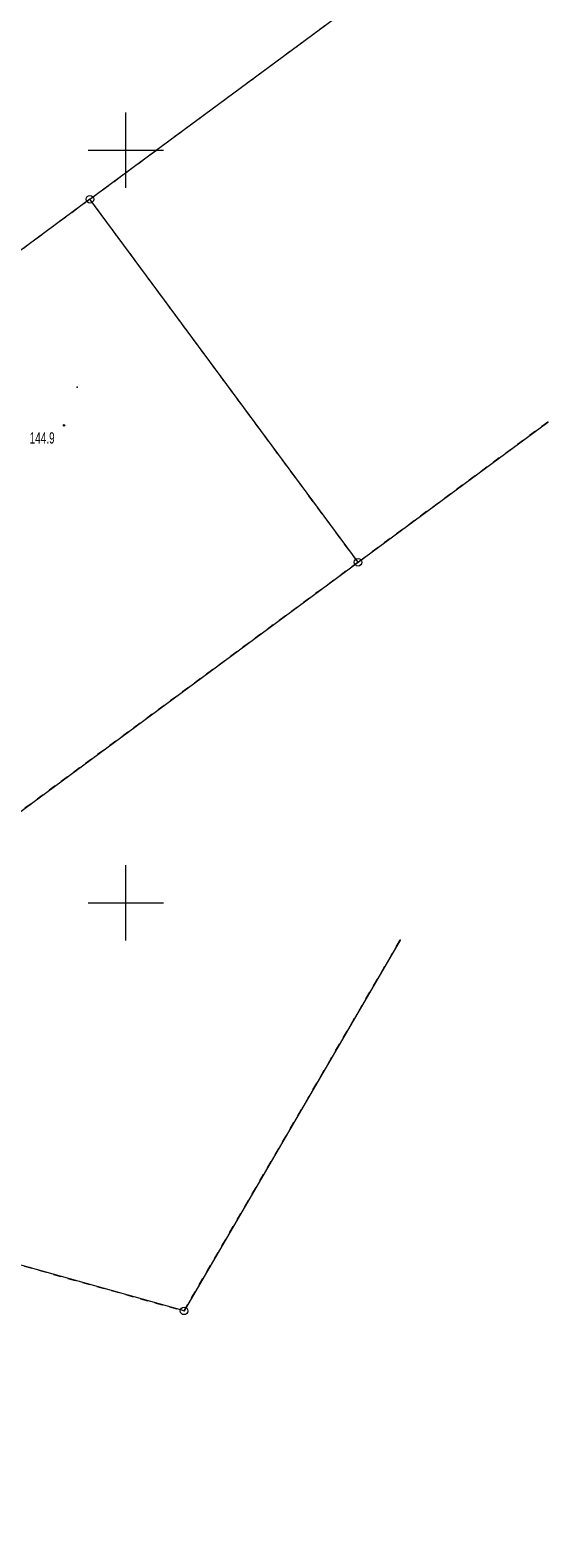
# Model space of a CAD drawing. Extents: x 6456700 to 6518119, y 5963420 to 5980059.
# Tile 110 of 256: x 6512162 to 6512197, y 5965557 to 5965657. Entities that reach past the tile are written whole.
import ezdxf
from ezdxf.enums import TextEntityAlignment as Align

# ---------------------------------------------------------------- set-up
doc = ezdxf.new("R2010")
doc.units = 0
doc.header["$MEASUREMENT"] = 0
doc.linetypes.add('L_0_03', pattern=[1, 0.5, -0.5])
doc.layers.get('0').update_dxf_attribs({"color": 2, "linetype": 'CONTINUOUS', "lineweight": 5})
for name, color, linetype, lineweight in [('202_punkt_graniczny', 7, 'CONTINUOUS', 18), ('218_kontur_uzytku_gruntowego', 96, 'L_0_03', 18), ('219_dzialka_ewidencyjna', 7, 'CONTINUOUS', 18), ('9mm Kreska ciągła', 252, 'CONTINUOUS', 9), ('ogrodzenie_trwale', 7, 'CONTINUOUS', 18), ('pikieta_naturalna', 7, 'CONTINUOUS', 18), ('pikieta_naturalna_Atr2', 7, 'CONTINUOUS', 18), ('siatka_krzyrzy', 7, 'CONTINUOUS', 18)]:
    doc.layers.add(name, color=color, linetype=linetype, lineweight=lineweight)
doc.styles.get("Standard").update_dxf_attribs({"font": 'txt', "width": 0.75})

# ---------------------------------------------------------------- blocks, each defined once
blk = doc.blocks.new('mdcp_nowa')
at = {"layer": 'pikieta_naturalna', "linetype": 'Continuous', "lineweight": 18}
blk.add_hatch(color=18, dxfattribs=at).paths.add_polyline_path([(6494895.9, 5982081.67, 1), (6494895.9, 5982081.76, 1)])
for p in [(6494928.03, 5982081.93), (6494918.23, 5982047.52)]:
    blk.add_point(p)
at = {"layer": '202_punkt_graniczny', "color": 7, "linetype": 'Continuous', "lineweight": 18}
for centre in [(6494897.62, 5982096.74), (6494915.43, 5982072.62), (6494903.87, 5982022.89)]:
    blk.add_circle(centre, 0.25, dxfattribs=at)
at = {"layer": '202_punkt_graniczny'}
for p in [(6494897.62, 5982096.74), (6494915.43, 5982072.62), (6494903.87, 5982022.89)]:
    blk.add_point(p, dxfattribs=at)
at = {"layer": '218_kontur_uzytku_gruntowego', "lineweight": 18, "flags": 128}
for points in [[(6494897.62, 5982096.74), (6494928.17, 5982119.33)], [(6494897.62, 5982096.74), (6494880.02, 5982083.73)], [(6494915.43, 5982072.62), (6494897.62, 5982096.74)], [(6494928.03, 5982081.93), (6494915.43, 5982072.62)], [(6494915.43, 5982072.62), (6494870.67, 5982039.57)], [(6494903.87, 5982022.89), (6494918.23, 5982047.52)], [(6494869.2, 5982032.6), (6494903.87, 5982022.89)]]:
    blk.add_lwpolyline(points, dxfattribs=at)
at = {"layer": '218_kontur_uzytku_gruntowego'}
for p in [(6494897.62, 5982096.74), (6494897.62, 5982096.74), (6494897.62, 5982096.74), (6494897.62, 5982096.74), (6494915.43, 5982072.62), (6494915.43, 5982072.62), (6494915.43, 5982072.62), (6494915.43, 5982072.62), (6494903.87, 5982022.89), (6494903.87, 5982022.89), (6494903.87, 5982022.89), (6494903.87, 5982022.89)]:
    blk.add_point(p, dxfattribs=at)
at = {"layer": '219_dzialka_ewidencyjna', "color": 3, "linetype": 'Continuous', "lineweight": 18, "flags": 128}
for points in [[(6494897.62, 5982096.74), (6494928.17, 5982119.33)], [(6494897.62, 5982096.74), (6494880.02, 5982083.73)], [(6494915.43, 5982072.62), (6494897.62, 5982096.74)], [(6494915.43, 5982072.62), (6494928.03, 5982081.93)], [(6494870.67, 5982039.57), (6494915.43, 5982072.62)], [(6494918.23, 5982047.52), (6494903.87, 5982022.89)], [(6494903.87, 5982022.89), (6494869.2, 5982032.6)]]:
    blk.add_lwpolyline(points, dxfattribs=at)
at = {"layer": '219_dzialka_ewidencyjna', "color": 3}
for p in [(6494897.62, 5982096.74), (6494897.62, 5982096.74), (6494897.62, 5982096.74), (6494915.43, 5982072.62), (6494915.43, 5982072.62), (6494915.43, 5982072.62), (6494903.87, 5982022.89), (6494903.87, 5982022.89)]:
    blk.add_point(p, dxfattribs=at)
at = {"layer": 'ogrodzenie_trwale'}
for p in [(6494896.77, 5982084.26), (6494895.9, 5982081.72)]:
    blk.add_point(p, dxfattribs=at)
at = {"layer": 'pikieta_naturalna', "color": 7, "linetype": 'Continuous', "lineweight": 18}
blk.add_circle((6494895.9, 5982081.72), 0.045, dxfattribs=at)
at = {"layer": 'pikieta_naturalna'}
blk.add_point((6494895.9, 5982081.72), dxfattribs=at)
at = {"layer": 'siatka_krzyrzy', "linetype": 'Continuous', "lineweight": 18, "flags": 128}
for points in [[(6494900, 5982097.5), (6494900, 5982102.5)], [(6494897.5, 5982100), (6494902.5, 5982100)], [(6494900, 5982047.5), (6494900, 5982052.5)], [(6494897.5, 5982050), (6494902.5, 5982050)]]:
    blk.add_lwpolyline(points, dxfattribs=at)
at = {"layer": 'pikieta_naturalna_Atr2', "color": 7, "lineweight": 15, "width": 0.66}
blk.add_text('144.9', height=0.75, dxfattribs=at).set_placement((6494893.62, 5982081.26), align=Align.TOP_LEFT)

msp = doc.modelspace()

# ---------------------------------------------------------------- block references
at = {"linetype": 'ByBlock'}
msp.add_blockref('mdcp_nowa', (17268.786, -16450.998), dxfattribs=at)

# ---------------------------------------------------------------- next in the draw order: hatches: boundary and pattern name
at = {"layer": '9mm Kreska ciągła'}
h = msp.add_hatch(dxfattribs=at)
h.set_pattern_fill('SAND_AND_LIME', color=4, scale=0.1)
h.set_pattern_definition([(37.5, (6506978.44693, 5965466.5146), (-0.0068032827, 0.208096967), [0, -0.16416, 0, -0.1836, 0, -0.1755]), (7.5, (6506978.44693, 5965466.5146), (0.191135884, 0.304791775), [0, -0.08856, 0, -0.14796, 0, -0.0567]), (-32.5, (6506978.3141, 5965466.5146), (0.336327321, 0.000611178), [0, -0.054, 0, -0.1944, 0, -0.2538]), (-42.5, (6506978.3141, 5965466.5146), (0.324661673, 0.094788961), [0, -0.027, 0, -0.12744, 0, -0.1458])])
h.paths.add_polyline_path([(6512110.549, 5965467.143), (6512123.051, 5965526.497, -0.0007537), (6512129.304, 5965555.993), (6512164.146, 5965719.115, 0.0500634), (6512164.212, 5965719.71), (6512170.437, 5965706.021), (6512170.11, 5965706.459, 0.6444801), (6512164.772, 5965705.291), (6512132.727, 5965555.262, 0.0007537), (6512126.476, 5965525.776), (6512113.974, 5965466.422), (6512110.549, 5965467.143)])

doc.saveas('drawing.dxf')
